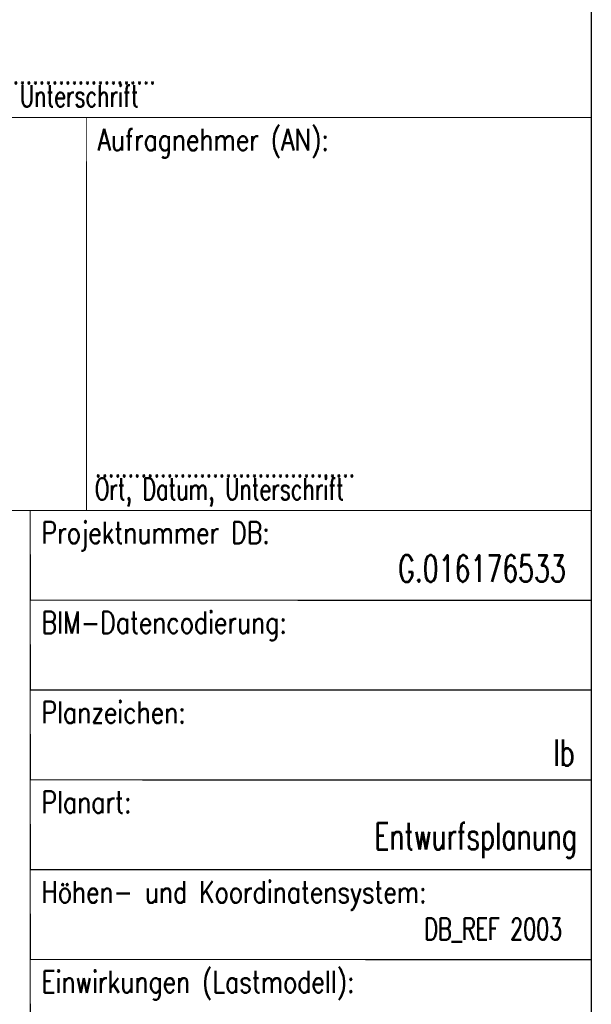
# Model space of a CAD drawing. Header units: metres. Extents: x -11 to 3521716, y 0 to 5943557.
# Tile 11 of 24: x 124.25 to 126.8, y 21.38 to 25.76. Entities that reach past the tile are written whole.
import ezdxf
from ezdxf.enums import TextEntityAlignment as Align

# ---------------------------------------------------------------- set-up
doc = ezdxf.new("R2010")
doc.units = ezdxf.units.M
doc.layers.add('_SF025', color=7, linetype='Continuous')
doc.layers.add('Stempel', color=7, linetype='Continuous')
doc.styles.add('SIMPLEX8', font='simplexd.shx', dxfattribs={"width": 0.8})

# ---------------------------------------------------------------- blocks, each defined once
blk = doc.blocks.new('Planstempel')
at = {"layer": '_SF025'}
for p, q in [((-2.75, 5.1), (-2.75, 1.9)), ((-0.25, 4.7), (-2.75, 4.7)), ((-0.25, 4.3), (-2.75, 4.3)), ((-0.25, 3.9), (-2.75, 3.9)), ((-0.25, 3.5), (-2.75, 3.5)), ((-0.25, 3.1), (-2.75, 3.1))]:
    blk.add_line(p, q, dxfattribs=at)
at = {"layer": 'Stempel', "color": 1}
blk.add_line((-0.25, 14.5762), (-0.25, 0.25), dxfattribs=at)
at = {"layer": 'Stempel', "color": 7, "lineweight": 18}
for p, q in [((-9.25, 6.85), (-0.25, 6.85)), ((-2.5, 6.85), (-2.5, 5.1)), ((-9.25, 5.1), (-0.25, 5.1))]:
    blk.add_line(p, q, dxfattribs=at)
at = {"layer": 'Stempel', "color": 7, "lineweight": 18, "style": 'SIMPLEX8', "width": 0.7}
for s, p in [('.....................................................................................', (-4.6549, 7.0001)), ('Ort, Datum, Name in Druckbuchstaben, Unterschrift', (-4.6549, 6.8978)), ('........................................', (-2.4616, 5.2501)), ('Ort, Datum, Unterschrift', (-2.4616, 5.1478))]:
    blk.add_text(s, height=0.096626, dxfattribs=at).set_placement(p)
at = {"layer": 'Stempel', "color": 1, "lineweight": 25, "style": 'SIMPLEX8', "width": 0.7}
for s, height, p in [('G.016176533', 0.118098, (-1.1112, 4.7828)), ('Ib', 0.1181, (-0.4201, 3.9631)), ('DB_REF 2003 ', 0.096626, (-0.9943, 3.1887))]:
    blk.add_text(s, height=height, dxfattribs=at).set_placement(p)
blk.add_text('Entwurfsplanung', height=0.118098, dxfattribs=at).set_placement((-0.3143, 3.5913), align=Align.RIGHT)
at = {"layer": 'Stempel', "color": 7, "lineweight": 18, "attachment_point": 1, "style": 'SIMPLEX8', "bg_fill": 2}
for s, insert, char_height in [('Aufragnehmer (AN):', (-2.45, 6.8), 0.096626), ('Projektnummer DB:', (-2.7, 5.05), 0.096626), ('BIM-Datencodierung:', (-2.7, 4.65), 0.096626), ('Planzeichen:', (-2.7, 4.25), 0.096626), ('Planart:', (-2.7, 3.85), 0.09663), ('Höhen- und Koordinatensystem:', (-2.7, 3.45), 0.096626), ('Einwirkungen (Lastmodell):', (-2.7, 3.05), 0.096626)]:
    blk.add_mtext(s, dxfattribs=dict(at, insert=insert, char_height=char_height))

msp = doc.modelspace()

# ---------------------------------------------------------------- block references
at = {"linetype": 'Continuous', "lineweight": 18}
msp.add_blockref('Planstempel', (127.0517, 18.478), dxfattribs=at)

doc.saveas('drawing.dxf')
